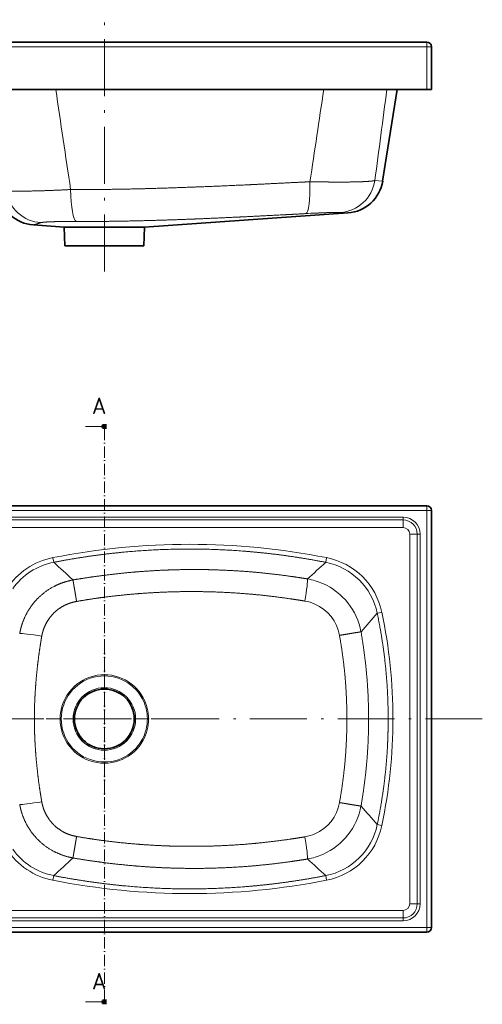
# Model space of a CAD drawing. Extents: x 22 to 382, y 25 to 234.
# Tile 4 of 5: x 147 to 245, y 25 to 233. Entities that reach past the tile are written whole.
import ezdxf
from ezdxf.enums import TextEntityAlignment as Align

# ---------------------------------------------------------------- set-up
doc = ezdxf.new("R2010")
doc.units = 0
doc.linetypes.add('DASHDOT', pattern=[18.5, 12, -3, 0.5, -3])
doc.layers.get('0').update_dxf_attribs({"lineweight": 13})
doc.styles.get("Standard").update_dxf_attribs({"font": 'isocp.shx'})

# ---------------------------------------------------------------- blocks, each defined once
blk = doc.blocks.new('BLOCK7')
at = {"color": 7, "lineweight": 13}
for p, q in [((155, 308.6), (135, 308.6)), ((155, -298.6), (135, -298.6))]:
    blk.add_line(p, q, dxfattribs=at)
at = {"color": 7, "lineweight": 100, "ltscale": 0.125}
for p, q in [((155, 311.1), (155, 306.1)), ((155, -301.1), (155, -296.1))]:
    blk.add_line(p, q, dxfattribs=at)
at = {"color": 7, "linetype": 'DASHDOT', "lineweight": 13}
blk.add_line((155, 306.1), (155, -296.1), dxfattribs=at)
at = {"color": 7, "lineweight": 13}
for points in [[(152, 307.4), (155, 308.6), (152, 309.9)], [(152, -299.9), (155, -298.6), (152, -297.4)]]:
    blk.add_lwpolyline(points, dxfattribs=at)
for p, p2 in [((141.9, 321.8), (157.1, 321.8)), ((141.9, -285.5), (157.1, -285.5))]:
    blk.add_text('A', height=17.5, dxfattribs=at).set_placement(p, p2, align=Align.FIT)
blk = doc.blocks.new('BLOCK8')
at = {"color": 7, "linetype": 'DASHDOT', "lineweight": 13}
for p, q in [((155, 80), (155, -80)), ((235, 0), (75, 0))]:
    blk.add_line(p, q, dxfattribs=at)
blk = doc.blocks.new('BLOCK9')
at = {"color": 7, "lineweight": 35}
for p, q in [((495, 225), (-495, 225)), ((500, 220), (500, 0)), ((500, -220), (500, 0)), ((495, -225), (-495, -225))]:
    blk.add_line(p, q, dxfattribs=at)
at = {"color": 7, "lineweight": 13}
for p, q in [((495, 220), (-495, 220)), ((495, 220), (495, 0)), ((470, 213), (-470, 213)), ((470, 210), (-470, 210)), ((-470, 202), (470, 202)), ((477, 0), (477, 195)), ((485, 195), (485, 0)), ((488, 195), (488, 0)), ((488, -195), (488, 0)), ((495, -220), (495, 0)), ((477, 0), (477, -195)), ((485, -195), (485, 0)), ((-470, -202), (470, -202)), ((470, -210), (-470, -210)), ((470, -213), (-470, -213)), ((495, -220), (-495, -220))]:
    blk.add_line(p, q, dxfattribs=at)
at = {"color": 7, "lineweight": 13, "ltscale": 0.125}
for p, q in [((495, 225), (495, 220)), ((500, 220), (495, 220)), ((495, -225), (495, -220)), ((500, -220), (495, -220))]:
    blk.add_line(p, q, dxfattribs=at)
at = {"color": 7, "lineweight": 13, "ltscale": 0.074689}
for p, q in [((470, 210), (470, 213)), ((485, 195), (488, 195)), ((485, -195), (488, -195)), ((470, -210), (470, -213))]:
    blk.add_line(p, q, dxfattribs=at)
at = {"color": 7, "lineweight": 13, "ltscale": 0.199172}
for p, q in [((470, 210), (470, 202)), ((485, 195), (477, 195)), ((485, -195), (477, -195)), ((470, -210), (470, -202))]:
    blk.add_line(p, q, dxfattribs=at)
at = {"color": 7, "lineweight": 13, "ltscale": 0.123461}
for p, q in [((101.6, 165.3), (100.7, 170.2)), ((388.4, 165.3), (389.3, 170.2)), ((442.8, 111.5), (447.6, 112.5)), ((442.8, -111.5), (447.6, -112.5)), ((101.6, -165.3), (100.7, -170.2)), ((388.4, -165.3), (389.3, -170.2))]:
    blk.add_line(p, q, dxfattribs=at)
at = {"color": 7, "lineweight": 13}
blk.add_circle((155, 0), 33, dxfattribs=at)
at = {"color": 7, "lineweight": 35}
blk.add_circle((155, 0), 31.5, dxfattribs=at)
for centre, start, end in [((495, 220), 0, 90), ((495, -220), 270, 360)]:
    blk.add_arc(centre, 5, start, end, dxfattribs=at)
at = {"color": 7, "lineweight": 13}
for centre, radius, start, end in [((470, 195), 18, 0, 90), ((470, 195), 15, 0, 90), ((470, 195), 7, 360, 450), ((2666.3, 2933.4), 3773.5, 227.1846, 227.6031), ((-2182.5, 2940.2), 3782.8, 312.4223, 312.8148), ((357.3, 78.9), 69.9, 66.3299, 80.105), ((359.1, 80), 45, 66.5527, 80.4316), ((41668.5, -35999.2), 54804.5, 138.78398, 138.81118), ((155, 0), 46.7, 28.6475, 331.3526), ((155, 0), 45.4, 28.6475, 331.3526), ((155, 0), 45.4, 359.9981, 28.6462), ((155, 0), 46.7, 359.9987, 28.6459), ((155, 0), 45.4, 331.3538, 0.0019), ((155, 0), 46.7, 331.3541, 0.0013), ((41668.5, 35999.2), 54804.5, 221.18882, 221.21602), ((359.1, -80), 45, 279.5684, 293.4473), ((357.3, -78.9), 69.9, 279.895, 293.6701), ((2666.3, -2933.4), 3773.5, 132.3969, 132.8154), ((-2182.5, -2940.2), 3782.8, 47.1852, 47.5777), ((470, -195), 18, 270, 360), ((470, -195), 15, 270, 360), ((470, -195), 7, 270, 360)]:
    blk.add_arc(centre, radius, start, end, dxfattribs=at)
for centre, major_axis, ratio, start_param, end_param in [((245, -134691.9), (0, 134876.2), 0.074034, 6.268734, 6.297636), ((116.5, 95.9), (53.7, -54.3), 0.982405, 2.562752, 3.360844), ((373.5, 95.9), (-53.7, -54.3), 0.982412, 2.562623, 3.720505), ((116.5, 95.9), (50.2, -50.8), 0.979964, 2.562835, 3.316753), ((373.5, 95.9), (-50.2, -50.8), 0.979977, 2.562597, 3.720486), ((365, 123.5), (-4.1, -24.7), 0.053619, 1.615496, 2.984285), ((356.3, 78.5), (55, 44.6), 0.987868, 5.786432, 6.753749), ((357.8, 79.1), (33.5, 32.2), 0.974709, 5.704589, 6.670529), ((-68156.5, 6.3), (68615.8, -6.3), 0.089061, 0.000008, 0.018415), ((90.1, 86), (24.7, -4.1), 0.048081, 1.621415, 2.984331), ((-68156.5, -6.3), (68615.8, 6.3), 0.089061, 6.264771, 6.283177), ((90.1, -86), (24.7, 4.1), 0.048081, 3.298854, 4.66177), ((357.8, -79.1), (33.5, -32.2), 0.974709, 5.895842, 6.861782), ((356.3, -78.5), (55, -44.6), 0.987868, 5.812621, 6.779938), ((373.5, -95.9), (50.2, -50.8), 0.979977, 5.704292, 6.862181), ((373.5, -95.9), (53.7, -54.3), 0.982412, 5.704273, 6.862155), ((365, -123.5), (4.1, -24.7), 0.053619, 0.157308, 1.526097), ((116.5, -95.9), (-53.7, -54.3), 0.982405, 6.063934, 6.862026), ((116.5, -95.9), (-50.2, -50.8), 0.979964, 6.108025, 6.861943), ((245, 134691.9), (0, 134876.2), 0.074034, 3.127142, 3.156044)]:
    blk.add_ellipse(centre, major_axis=major_axis, ratio=ratio, start_param=start_param, end_param=end_param, dxfattribs=at)
for points, knots in [([(101.6, 165.3), (129.8, 170.8), (158.1, 175), (186.7, 177.9), (244.4, 180.7), (302.1, 178), (331.1, 175.1), (359.8, 170.9), (388.4, 165.3)], [0, 0, 0, 0, 0, 0, 200.587058, 200.587058, 200.587058, 404.075037, 404.075037, 404.075037, 404.075037, 404.075037, 404.075037]), ([(121.9, 146.7), (133.1, 148.6), (144.2, 150.3), (155.4, 151.8), (172.7, 153.8), (190.4, 155.4), (196.6, 155.8), (211.1, 156.8), (225.9, 157.4), (234.5, 157.6), (250.5, 157.8), (266.7, 157.6), (274.1, 157.3), (292, 156.6), (309.9, 155.3), (320.3, 154.4), (336.3, 152.6), (352.4, 150.4), (358, 149.6), (363.7, 148.7), (369.3, 147.8)], [0, 0, 0, 0, 0, 0, 106.516408, 106.516408, 106.516408, 162.32483, 162.32483, 162.32483, 236.88308, 236.88308, 236.88308, 300.148589, 300.148589, 300.148589, 387.19426, 387.19426, 387.19426, 434.426912, 434.426912, 434.426912, 434.426912, 434.426912, 434.426912]), ([(121.9, 146.7), (115, 145.4), (108.2, 143.3), (101.7, 140.3), (90.3, 133.2), (80.9, 123.6), (77, 118.6), (71.9, 110.1), (68.3, 100.8), (67.3, 97.4), (66.4, 93.8), (65.8, 90.3)], [0, 0, 0, 0, 0, 0, 54.497609, 54.497609, 54.497609, 102.738148, 102.738148, 102.738148, 130.756097, 130.756097, 130.756097, 130.756097, 130.756097, 130.756097]), ([(121.9, 146.7), (122, 146.4), (122, 146.1), (122.1, 145.6), (122.4, 143.8), (122.8, 141.2), (123.2, 139.2), (123.9, 135.1), (124.6, 130.7), (125, 128.5), (125.4, 126.3), (125.7, 124)], [0, 0, 0, 0, 0, 0, 5.960082, 5.960082, 5.960082, 20.545463, 20.545463, 20.545463, 34.585627, 34.585627, 34.585627, 34.585627, 34.585627, 34.585627]), ([(125.7, 124), (136.5, 125.9), (147.3, 127.6), (158.1, 129), (175, 130.9), (192.3, 132.4), (198.4, 132.8), (212.9, 133.7), (227.6, 134.3), (236.1, 134.4), (252, 134.5), (268.1, 134.2), (275.5, 133.9), (293.2, 133.1), (311, 131.7), (321.3, 130.7), (336.6, 128.9), (351.8, 126.7), (356.7, 126), (361.6, 125.2), (366.6, 124.4)], [0, 0, 0, 0, 0, 0, 104.707069, 104.707069, 104.707069, 160.958089, 160.958089, 160.958089, 236.407562, 236.407562, 236.407562, 300.514094, 300.514094, 300.514094, 388.563624, 388.563624, 388.563624, 430.655048, 430.655048, 430.655048, 430.655048, 430.655048, 430.655048]), ([(125.7, 124), (121, 123.2), (116.3, 121.8), (111.9, 119.7), (104.4, 114.9), (98.4, 108.5), (96, 105.3), (92.9, 99.9), (90.6, 94.1), (90, 91.9), (89.4, 89.7), (89, 87.4)], [0, 0, 0, 0, 0, 0, 49.617334, 49.617334, 49.617334, 90.184767, 90.184767, 90.184767, 113.855408, 113.855408, 113.855408, 113.855408, 113.855408, 113.855408]), ([(442.8, 111.5), (445.5, 98.3), (447.9, 85), (449.8, 71.7), (452.4, 49.4), (453.8, 26.9), (454.1, 18), (454.3, 9), (454.3, 0)], [0, 0, 0, 0, 0, 0, 93.995366, 93.995366, 93.995366, 156.674597, 156.674597, 156.674597, 156.674597, 156.674597, 156.674597]), ([(81.2, 0), (81.2, 5), (81.3, 10), (81.4, 15), (81.8, 24.5), (82.5, 34.4), (82.8, 39.1), (83.7, 49), (84.9, 59.4), (85.5, 64.9), (86.6, 72.7), (87.9, 80.7), (88.3, 82.9), (88.6, 85.2), (89, 87.4)], [0, 0, 0, 0, 0, 0, 65.490665, 65.490665, 65.490665, 121.038942, 121.038942, 121.038942, 179.577431, 179.577431, 179.577431, 201.63988, 201.63988, 201.63988, 201.63988, 201.63988, 201.63988]), ([(425.7, 91.9), (425.4, 91.9), (425.1, 91.8), (424.6, 91.8), (422.8, 91.5), (420.2, 91.1), (418.2, 90.8), (414, 90.1), (409.6, 89.3), (407.4, 89), (405.2, 88.6), (403, 88.2)], [0, 0, 0, 0, 0, 0, 5.957354, 5.957354, 5.957354, 20.540662, 20.540662, 20.540662, 34.601578, 34.601578, 34.601578, 34.601578, 34.601578, 34.601578]), ([(403, 88.2), (405.5, 74.2), (407.5, 60.1), (409, 46), (410.2, 28.3), (410.7, 10.6), (410.7, 7.1), (410.8, 3.5), (410.8, 0)], [0, 0, 0, 0, 0, 0, 112.318906, 112.318906, 112.318906, 140.356033, 140.356033, 140.356033, 140.356033, 140.356033, 140.356033]), ([(425.7, 91.9), (428.2, 77.3), (430.3, 62.7), (431.8, 48), (433.1, 29.5), (433.6, 11.1), (433.7, 7.4), (433.7, 3.7), (433.7, 0)], [0, 0, 0, 0, 0, 0, 114.217405, 114.217405, 114.217405, 142.743329, 142.743329, 142.743329, 142.743329, 142.743329, 142.743329]), ([(81.2, 0), (81.2, -5), (81.3, -10), (81.4, -15), (81.8, -24.5), (82.5, -34.4), (82.8, -39.1), (83.7, -49), (84.9, -59.4), (85.5, -64.9), (86.6, -72.7), (87.9, -80.7), (88.3, -82.9), (88.6, -85.2), (89, -87.4)], [0, 0, 0, 0, 0, 0, 65.490665, 65.490665, 65.490665, 121.038942, 121.038942, 121.038942, 179.577431, 179.577431, 179.577431, 201.63988, 201.63988, 201.63988, 201.63988, 201.63988, 201.63988]), ([(403, -88.2), (405.5, -74.2), (407.5, -60.1), (409, -46), (410.2, -28.3), (410.7, -10.6), (410.7, -7.1), (410.8, -3.5), (410.8, 0)], [0, 0, 0, 0, 0, 0, 112.318906, 112.318906, 112.318906, 140.356033, 140.356033, 140.356033, 140.356033, 140.356033, 140.356033]), ([(425.7, -91.9), (428.2, -77.3), (430.3, -62.7), (431.8, -48), (433.1, -29.5), (433.6, -11.1), (433.7, -7.4), (433.7, -3.7), (433.7, 0)], [0, 0, 0, 0, 0, 0, 114.217405, 114.217405, 114.217405, 142.743329, 142.743329, 142.743329, 142.743329, 142.743329, 142.743329]), ([(442.8, -111.5), (445.5, -98.3), (447.9, -85), (449.8, -71.7), (452.4, -49.4), (453.8, -26.9), (454.1, -18), (454.3, -9), (454.3, 0)], [0, 0, 0, 0, 0, 0, 93.995366, 93.995366, 93.995366, 156.674597, 156.674597, 156.674597, 156.674597, 156.674597, 156.674597]), ([(121.9, -146.7), (115, -145.4), (108.2, -143.3), (101.7, -140.3), (90.3, -133.2), (80.9, -123.6), (77, -118.6), (71.9, -110.1), (68.3, -100.8), (67.3, -97.4), (66.4, -93.8), (65.8, -90.3)], [0, 0, 0, 0, 0, 0, 54.497609, 54.497609, 54.497609, 102.738148, 102.738148, 102.738148, 130.756097, 130.756097, 130.756097, 130.756097, 130.756097, 130.756097]), ([(125.7, -124), (121, -123.2), (116.3, -121.8), (111.9, -119.7), (104.4, -114.9), (98.4, -108.5), (96, -105.3), (92.9, -99.9), (90.6, -94.1), (90, -91.9), (89.4, -89.7), (89, -87.4)], [0, 0, 0, 0, 0, 0, 49.617334, 49.617334, 49.617334, 90.184767, 90.184767, 90.184767, 113.855408, 113.855408, 113.855408, 113.855408, 113.855408, 113.855408]), ([(425.7, -91.9), (425.4, -91.9), (425.1, -91.8), (424.6, -91.8), (422.8, -91.5), (420.2, -91.1), (418.2, -90.8), (414, -90.1), (409.6, -89.3), (407.4, -89), (405.2, -88.6), (403, -88.2)], [0, 0, 0, 0, 0, 0, 5.957354, 5.957354, 5.957354, 20.540662, 20.540662, 20.540662, 34.601578, 34.601578, 34.601578, 34.601578, 34.601578, 34.601578]), ([(121.9, -146.7), (122, -146.4), (122, -146.1), (122.1, -145.6), (122.4, -143.8), (122.8, -141.2), (123.2, -139.2), (123.9, -135.1), (124.6, -130.7), (125, -128.5), (125.4, -126.3), (125.7, -124)], [0, 0, 0, 0, 0, 0, 5.960082, 5.960082, 5.960082, 20.545463, 20.545463, 20.545463, 34.585627, 34.585627, 34.585627, 34.585627, 34.585627, 34.585627]), ([(125.7, -124), (136.5, -125.9), (147.3, -127.6), (158.1, -129), (175, -130.9), (192.3, -132.4), (198.4, -132.8), (212.9, -133.7), (227.6, -134.3), (236.1, -134.4), (252, -134.5), (268.1, -134.2), (275.5, -133.9), (293.2, -133.1), (311, -131.7), (321.3, -130.7), (336.6, -128.9), (351.8, -126.7), (356.7, -126), (361.6, -125.2), (366.6, -124.4)], [0, 0, 0, 0, 0, 0, 104.707069, 104.707069, 104.707069, 160.958089, 160.958089, 160.958089, 236.407562, 236.407562, 236.407562, 300.514094, 300.514094, 300.514094, 388.563624, 388.563624, 388.563624, 430.655048, 430.655048, 430.655048, 430.655048, 430.655048, 430.655048]), ([(121.9, -146.7), (133.1, -148.6), (144.2, -150.3), (155.4, -151.8), (172.7, -153.8), (190.4, -155.4), (196.6, -155.8), (211.1, -156.8), (225.9, -157.4), (234.5, -157.6), (250.5, -157.8), (266.7, -157.6), (274.1, -157.3), (292, -156.6), (309.9, -155.3), (320.3, -154.4), (336.3, -152.6), (352.4, -150.4), (358, -149.6), (363.7, -148.7), (369.3, -147.8)], [0, 0, 0, 0, 0, 0, 106.516408, 106.516408, 106.516408, 162.32483, 162.32483, 162.32483, 236.88308, 236.88308, 236.88308, 300.148589, 300.148589, 300.148589, 387.19426, 387.19426, 387.19426, 434.426912, 434.426912, 434.426912, 434.426912, 434.426912, 434.426912]), ([(101.6, -165.3), (129.8, -170.8), (158.1, -175), (186.7, -177.9), (244.4, -180.7), (302.1, -178), (331.1, -175.1), (359.8, -170.9), (388.4, -165.3)], [0, 0, 0, 0, 0, 0, 200.587058, 200.587058, 200.587058, 404.075037, 404.075037, 404.075037, 404.075037, 404.075037, 404.075037])]:
    blk.add_open_spline(points, degree=5, knots=knots, dxfattribs=at)
blk = doc.blocks.new('BLOCK10')
at = {"color": 7, "lineweight": 35}
for p, q in [((495, 0), (-495, 0)), ((-500, -5), (-500, -50)), ((500, -5), (500, -50)), ((-495, -50), (495, -50)), ((-485, -50), (26.1, -50)), ((43.5, -159.4), (26.1, -50)), ((448.5, -146.6), (463.9, -50)), ((463.9, -50), (485, -50)), ((197.5, -195.3), (411.8, -180.3)), ((80.2, -193), (112.5, -195.3)), ((192.3, -195.3), (112.5, -195.3)), ((113.5, -215), (196.5, -215)), ((123.5, -215), (186.5, -215))]:
    blk.add_line(p, q, dxfattribs=at)
at = {"color": 7, "lineweight": 13, "ltscale": 0.125}
for p, q in [((495, -5), (495, 0)), ((-495, -5), (-500, -5)), ((-495, -5), (-495, 0)), ((500, -5), (495, -5))]:
    blk.add_line(p, q, dxfattribs=at)
at = {"color": 7, "lineweight": 13}
for p, q in [((-495, -5), (-495, -50)), ((495, -5), (-495, -5)), ((495, -5), (495, -50))]:
    blk.add_line(p, q, dxfattribs=at)
at = {"color": 7, "lineweight": 35, "ltscale": 0.125}
for p, q in [((-495, -50), (-500, -50)), ((500, -50), (495, -50))]:
    blk.add_line(p, q, dxfattribs=at)
at = {"color": 7, "lineweight": 13, "ltscale": 0.207456}
blk.add_line((440.3, -146.1), (448.5, -146.6), dxfattribs=at)
at = {"color": 7, "lineweight": 13, "ltscale": 0.196388}
blk.add_line((404, -179.8), (411.8, -180.3), dxfattribs=at)
at = {"color": 7, "lineweight": 35, "ltscale": 0.493764}
for p, q in [((112.5, -195.3), (113.5, -215)), ((197.5, -195.3), (196.5, -215))]:
    blk.add_line(p, q, dxfattribs=at)
at = {"color": 7, "lineweight": 35, "ltscale": 0.145683}
blk.add_line((192.3, -195.3), (186.5, -195.3), dxfattribs=at)
at = {"color": 7, "lineweight": 35, "ltscale": 0.13016}
blk.add_line((192.3, -195.3), (197.5, -195.3), dxfattribs=at)
blk.add_line((192.3, -195.3), (197.5, -195.3), dxfattribs=at)
at = {"color": 7, "lineweight": 35}
for centre, radius, start, end in [((-495, -5), 5, 90, 180), ((495, -5), 5, 0, 90), ((409, -140.4), 40, 274, 351), ((83, -153.1), 40, 189, 266)]:
    blk.add_arc(centre, radius, start, end, dxfattribs=at)
at = {"color": 7, "lineweight": 13}
for centre, radius, start, end in [((43246.5, 5605.9), 43578, 187.45732, 187.59906), ((31602, 4580), 31836.7, 188.36213, 188.5543), ((-31276.6, 4604.4), 32003.2, 351.46118, 351.63742), ((-43118.5, 5653.6), 43943.2, 352.41579, 352.54222), ((406.8, 1413.7), 1561.4, 268.7151, 269.429), ((443.6, -1584.2), 1405.3, 92.6807, 93.1068)]:
    blk.add_arc(centre, radius, start, end, dxfattribs=at)
for centre, major_axis, ratio, start_param, end_param in [((126.1, -149.4), (-0.2, -40), 0.169496, 4.870207, 6.214241), ((365, -141.1), (2.2, -39.9), 0.162882, 0.035835, 1.404624), ((401.4, -139.9), (-2.7, -39.9), 0.984943, 0.135598, 1.480478), ((90.1, -150.6), (11.2, -38.4), 0.985266, 4.588664, 5.95158)]:
    blk.add_ellipse(centre, major_axis=major_axis, ratio=ratio, start_param=start_param, end_param=end_param, dxfattribs=at)
for points, knots in [([(119.4, -155.6), (110.4, -156.1), (101.6, -156.5), (92.9, -156.8), (78.2, -157.2), (65.7, -157.4), (60.8, -157.4), (55.8, -157.3), (52.6, -157), (52, -157), (51.6, -156.9), (51.2, -156.9)], [0, 0, 0, 0, 0, 0, 63.002552, 63.002552, 63.002552, 111.235963, 111.235963, 111.235963, 122.536257, 122.536257, 122.536257, 122.536257, 122.536257, 122.536257]), ([(119.4, -155.6), (131.7, -155.7), (143.9, -155.6), (156.2, -155.5), (177.2, -155.2), (199, -154.7), (207.9, -154.4), (229.5, -153.8), (251.7, -152.9), (264.7, -152.4), (287.6, -151.5), (310.8, -150.4), (320.7, -149.9), (336.9, -149.1), (353, -148.3), (359.4, -148), (365.6, -147.7), (371.8, -147.4)], [0, 0, 0, 0, 0, 0, 115.017233, 115.017233, 115.017233, 193.978159, 193.978159, 193.978159, 303.343683, 303.343683, 303.343683, 385.254505, 385.254505, 385.254505, 436.641183, 436.641183, 436.641183, 436.641183, 436.641183, 436.641183]), ([(440.3, -146.1), (439.2, -146.4), (437.6, -146.6), (435.6, -146.8), (430, -147.3), (422.9, -147.5), (418.4, -147.6), (410.4, -147.7), (401.9, -147.8), (398.4, -147.7), (394.9, -147.7), (391.3, -147.7)], [0, 0, 0, 0, 0, 0, 23.448796, 23.448796, 23.448796, 57.483109, 57.483109, 57.483109, 81.39043, 81.39043, 81.39043, 81.39043, 81.39043, 81.39043]), ([(43.5, -159.4), (43.5, -159.4), (43.5, -159.4), (44, -159.2), (44.2, -159.1), (44.5, -159), (44.8, -158.9), (45.8, -158.5), (47.3, -158), (48.3, -157.7), (49.6, -157.3), (51.2, -156.9)], [0, 0, 0, 0, 0, 0, 0.552764, 0.552764, 0.552764, 54.950393, 54.950393, 54.950393, 127.699436, 127.699436, 127.699436, 127.699436, 127.699436, 127.699436]), ([(125.5, -189.3), (137.6, -189.3), (149.7, -189.3), (161.8, -189.2), (182.9, -188.8), (204.6, -188.3), (213.7, -188), (232.2, -187.4), (251.2, -186.7), (260.8, -186.3), (279.6, -185.4), (298.5, -184.6), (307.6, -184.1), (325.1, -183.3), (342.6, -182.3), (350.9, -181.9), (359.2, -181.5), (367.5, -181)], [0, 0, 0, 0, 0, 0, 116.223657, 116.223657, 116.223657, 198.476776, 198.476776, 198.476776, 282.029863, 282.029863, 282.029863, 360.643177, 360.643177, 360.643177, 431.119774, 431.119774, 431.119774, 431.119774, 431.119774, 431.119774]), ([(404, -179.8), (403, -179.7), (401, -179.7), (398.2, -179.7), (392.7, -179.9), (386.1, -180.1), (383.4, -180.2), (380.7, -180.4), (377.9, -180.5)], [0, 0, 0, 0, 0, 0, 42.092012, 42.092012, 42.092012, 69.136486, 69.136486, 69.136486, 69.136486, 69.136486, 69.136486]), ([(80.2, -193), (80.2, -193), (80.2, -193), (81, -192.7), (81.3, -192.6), (81.8, -192.5), (82.3, -192.3), (83.6, -191.9), (85.3, -191.4), (86.2, -191.1), (87.2, -190.8), (88.4, -190.5)], [0, 0, 0, 0, 0, 0, 0.8699, 0.8699, 0.8699, 64.344064, 64.344064, 64.344064, 118.942989, 118.942989, 118.942989, 118.942989, 118.942989, 118.942989]), ([(125.5, -189.3), (118.7, -189.2), (112.1, -189.3), (105.8, -189.4), (97.5, -189.6), (91.9, -190), (90.3, -190.2), (89.1, -190.3), (88.4, -190.5)], [0, 0, 0, 0, 0, 0, 70.116008, 70.116008, 70.116008, 106.945092, 106.945092, 106.945092, 106.945092, 106.945092, 106.945092])]:
    blk.add_open_spline(points, degree=5, knots=knots, dxfattribs=at)

msp = doc.modelspace()

# ---------------------------------------------------------------- linework, layer by layer
at = {"color": 7, "linetype": 'DASHDOT', "lineweight": 13}
for p, q in [((165.17, 180.1), (165.17, 233.23)), ((244.88, 85.64), (22.4, 85.64))]:
    msp.add_line(p, q, dxfattribs=at)

# ---------------------------------------------------------------- block references
at = {"lineweight": 0, "xscale": 0.2, "yscale": 0.2, "zscale": 0.2}
for name, p in [('BLOCK10', (134.17, 228.5)), ('BLOCK7', (134.17, 85.64)), ('BLOCK9', (134.17, 85.64)), ('BLOCK8', (134.17, 85.64))]:
    msp.add_blockref(name, p, dxfattribs=at)

doc.saveas('drawing.dxf')
